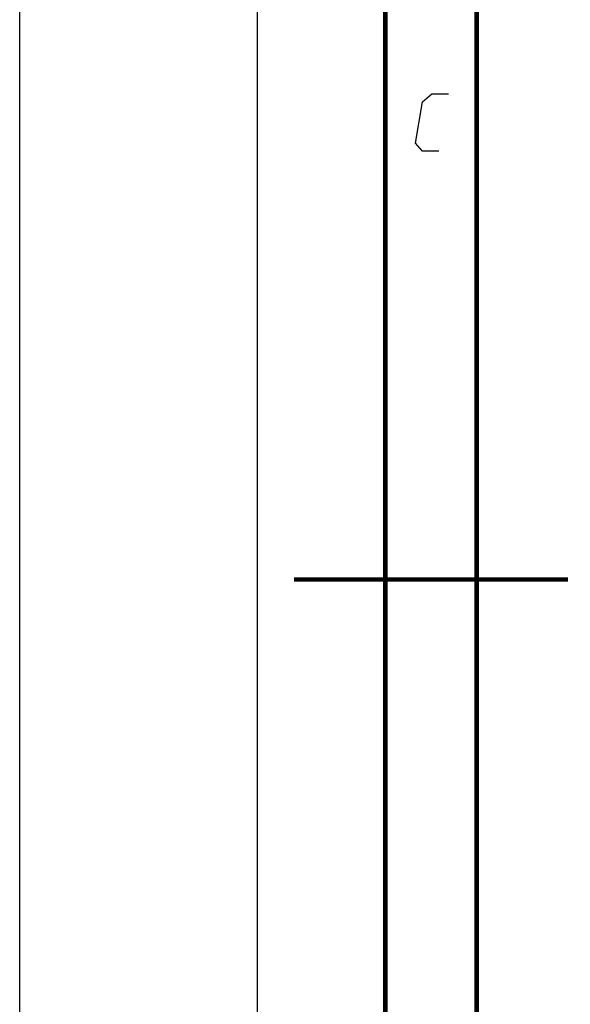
# Model space of a CAD drawing. Extents: x 0 to 420, y 0 to 297.
# Tile 25 of 116: x 0 to 30, y 125 to 179. Entities that reach past the tile are written whole.
import ezdxf

# ---------------------------------------------------------------- set-up
doc = ezdxf.new("R2010")
doc.units = 0
doc.header["$LTSCALE"] = 23.1
doc.layers.get('0').update_dxf_attribs({"linetype": 'CONTINUOUS'})

msp = doc.modelspace()

# ---------------------------------------------------------------- linework, layer by layer
at = {"color": 7, "linetype": 'CONTINUOUS'}
msp.add_line((0, 0), (0, 297), dxfattribs=at)
at = {"color": 2, "linetype": 'CONTINUOUS'}
for p, q in [((13, 292), (13, 5)), ((20, 292), (20, 5))]:
    msp.add_line(p, q, dxfattribs=at)
at = {"color": 7, "linetype": 'CONTINUOUS', "const_width": 0.25}
for points in [[(20, 292), (20, 5)], [(25, 10), (25, 287)], [(30, 148.5), (15, 148.5)]]:
    msp.add_lwpolyline(points, dxfattribs=at)
at = {"color": 2, "linetype": 'CONTINUOUS'}
msp.add_lwpolyline([(22.939, 171.925), (22.039, 171.925), (21.663, 172.375), (22.03, 174.625), (22.554, 175.075), (23.454, 175.075)], dxfattribs=at)

doc.saveas('drawing.dxf')
